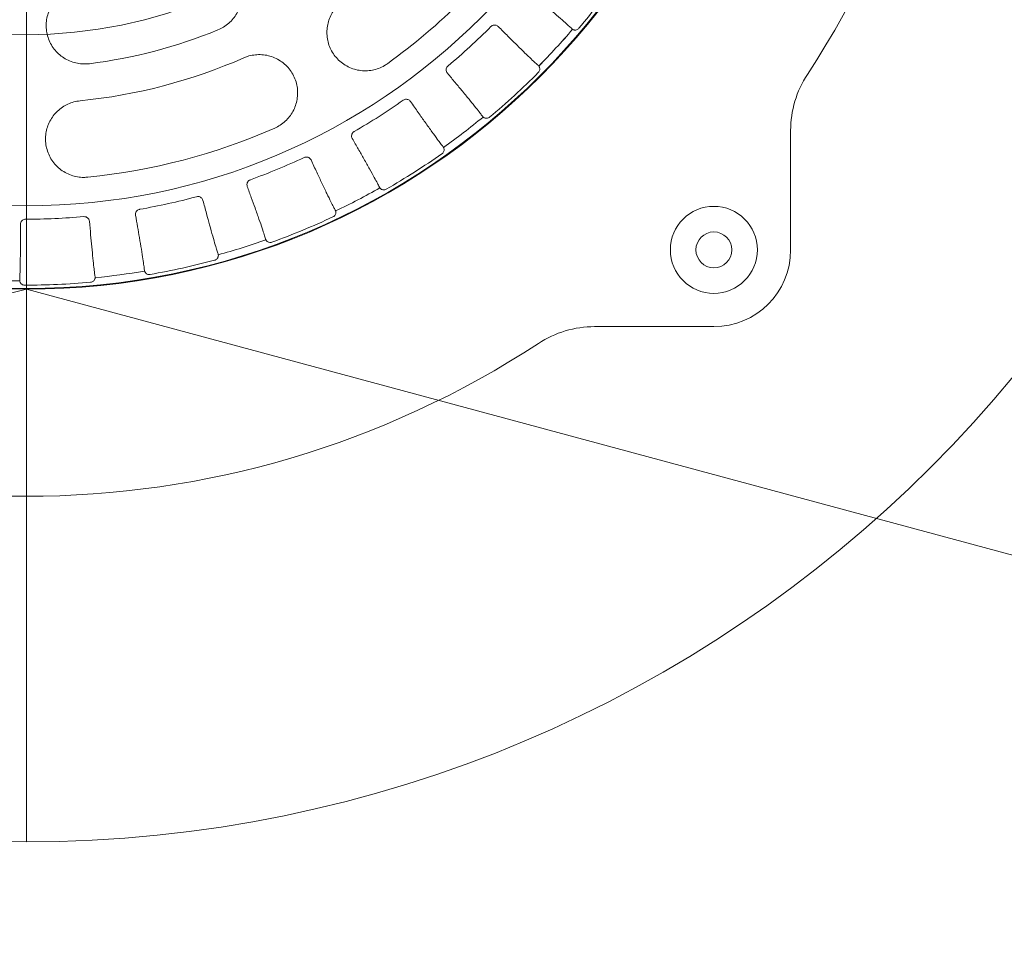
# Model space of a CAD drawing. Header units: centimetres. Extents: x -9388 to 91680, y -1419244 to 50347.
# Tile 154 of 183: x 45137 to 45329, y -689768 to -689588. Entities that reach past the tile are written whole.
import ezdxf

# ---------------------------------------------------------------- set-up
doc = ezdxf.new("R2010")
doc.units = ezdxf.units.CM
for name, color, linetype, lineweight in [('! wpusty dachowe_Nr_pióra__1', 7, 'Continuous', 13), ('Budowlane - Obrobki Blacharskie_Nr_pióra__1', 7, 'Continuous', 13), ('Q_podkład', 8, 'Continuous', 9)]:
    doc.layers.add(name, color=color, linetype=linetype, lineweight=lineweight)
doc.layers.add('Q_kd_wpusty', color=7, linetype='Continuous', lineweight=15, true_color=0x009901)

# ---------------------------------------------------------------- blocks, each defined once
blk = doc.blocks.new('PAB.02_RZUT DACHU')
at = {"layer": '! wpusty dachowe_Nr_pióra__1', "color": 8, "linetype": 'Continuous'}
blk.add_circle((45137.87, -709499.06), 92.35, dxfattribs=at)
for start, end in [(90, 270), (270, 90)]:
    blk.add_arc((45137.87, -709499.06), 142.08, start, end, dxfattribs=at)
at = {"layer": 'Budowlane - Obrobki Blacharskie_Nr_pióra__1', "color": 8, "linetype": 'Continuous'}
for q in [(41975.02, -710430.3), (48064.05, -710430.3)]:
    blk.add_line((45137.87, -709641.14), q, dxfattribs=at)
blk = doc.blocks.new('A$C674D9795')
at = {"layer": 'Q_kd_wpusty', "linetype": 'Continuous', "ltscale": 0.5}
blk.add_line((0, -0.5), (0, -25), dxfattribs=at)
blk.add_line((0, -0.5), (0, -25), dxfattribs=at)
at = {"layer": 'Q_kd_wpusty', "linetype": 'Continuous'}
for p, q in [((14.935, -13.435), (14.935, -11.103)), ((14.935, -13.435), (14.935, -11.103)), ((11.103, -14.935), (13.435, -14.935)), ((11.103, -14.935), (13.435, -14.935))]:
    blk.add_line(p, q, dxfattribs=at)
for centre, radius in [((0, 0), 25), ((0, 0), 25), ((0, 0), 14.191), ((0, 0), 14.191), ((0, 0), 12.574), ((0, 0), 12.574), ((13.435, -13.435), 0.85), ((13.435, -13.435), 0.85), ((13.435, -13.435), 0.35), ((13.435, -13.435), 0.35)]:
    blk.add_circle(centre, radius, dxfattribs=at)
for centre, radius, start, end in [((0, 0), 18.25, 326.7512, 33.2488), ((0, 0), 18.25, 326.7512, 33.2488), ((0, 0), 12.074, 305.7909, 323.7909), ((0, 0), 12.074, 305.7909, 323.7909), ((0, 0), 14.124, 319.8629, 325.1018), ((0, 0), 14.124, 319.8629, 325.1018), ((0, 0), 9.874, 277.1642, 292.2791), ((0, 0), 9.874, 277.1642, 292.2791), ((0, 0), 12.835, 309.9408, 315.0239), ((0, 0), 12.835, 309.9408, 315.0239), ((0, 0), 14.042, 315.4941, 319.4706), ((0, 0), 14.042, 315.4941, 319.4706), ((0, 0), 14.042, 315.494, 319.4707), ((0, 0), 14.042, 315.494, 319.4707), ((0, 0), 10.574, 275.6989, 293.6989), ((0, 0), 10.574, 275.6989, 293.6989), ((0, 0), 14.124, 309.8629, 315.1018), ((0, 0), 14.124, 309.8629, 315.1018), ((16.935, -11.103), 2, 146.7512, 180), ((16.935, -11.103), 2, 146.7512, 180), ((0, 0), 12.835, 299.9408, 305.0239), ((0, 0), 12.835, 299.9408, 305.0239), ((0, 0), 14.042, 305.4941, 309.4706), ((0, 0), 14.042, 305.4941, 309.4706), ((0, 0), 14.042, 305.494, 309.4707), ((0, 0), 14.042, 305.494, 309.4707), ((0, 0), 12.074, 275.6989, 293.6989), ((0, 0), 12.074, 275.6989, 293.6989), ((0, 0), 12.835, 289.9408, 295.0239), ((0, 0), 12.835, 289.9408, 295.0239), ((0, 0), 14.124, 299.8629, 305.1018), ((0, 0), 14.124, 299.8629, 305.1018), ((0, 0), 14.042, 295.4941, 299.4706), ((0, 0), 14.042, 295.494, 299.4707), ((0, 0), 14.042, 295.4941, 299.4706), ((0, 0), 14.042, 295.494, 299.4707), ((0, 0), 12.835, 279.9408, 285.0239), ((0, 0), 12.835, 279.9408, 285.0239), ((0, 0), 12.835, 269.9408, 275.0239), ((0, 0), 12.835, 269.9408, 275.0239), ((0, 0), 14.124, 289.8629, 295.1018), ((0, 0), 14.124, 289.8629, 295.1018), ((0, 0), 14.042, 285.4941, 289.4706), ((0, 0), 14.042, 285.494, 289.4707), ((0, 0), 14.042, 285.4941, 289.4706), ((0, 0), 14.042, 285.494, 289.4707), ((13.435, -13.435), 1.5, 270, 0), ((13.435, -13.435), 1.5, 270, 0), ((0, 0), 14.124, 279.8629, 285.1018), ((0, 0), 14.124, 279.8629, 285.1018), ((0, 0), 14.042, 275.4941, 279.4706), ((0, 0), 14.042, 275.4941, 279.4706), ((0, 0), 14.042, 275.494, 279.4707), ((0, 0), 14.042, 275.494, 279.4707), ((0, 0), 14.042, 265.494, 269.4707), ((0, 0), 14.042, 265.494, 269.4707), ((0, 0), 14.124, 269.8629, 275.1018), ((0, 0), 14.124, 269.8629, 275.1018), ((11.103, -16.935), 2, 90, 123.2484), ((11.103, -16.935), 2, 90, 123.2484), ((0, 0), 18.25, 236.7512, 303.2488), ((0, 0), 18.25, 236.7512, 303.2488)]:
    blk.add_arc(centre, radius, start, end, dxfattribs=at)
for points, knots in [([(3.743, -9.137), (3.781, -9.119), (3.857, -9.084), (3.957, -9.009), (4.043, -8.919), (4.114, -8.816), (4.166, -8.702), (4.2, -8.581), (4.212, -8.456), (4.204, -8.329), (4.174, -8.206), (4.124, -8.087), (4.053, -7.98), (3.966, -7.885), (3.862, -7.806), (3.748, -7.747), (3.625, -7.708), (3.498, -7.69), (3.371, -7.695), (3.262, -7.716), (3.199, -7.74), (3.175, -7.749)], [0, 0, 0, 0, 0.052503, 0.105007, 0.157489, 0.209974, 0.262917, 0.315864, 0.36964, 0.42342, 0.478079, 0.532739, 0.587827, 0.642913, 0.697842, 0.752765, 0.806946, 0.861123, 0.914388, 0.96765, 1, 1, 1, 1]), ([(3.743, -9.137), (3.781, -9.119), (3.857, -9.084), (3.957, -9.009), (4.043, -8.919), (4.114, -8.816), (4.166, -8.702), (4.2, -8.581), (4.212, -8.456), (4.204, -8.329), (4.174, -8.206), (4.124, -8.087), (4.053, -7.98), (3.966, -7.885), (3.862, -7.806), (3.748, -7.747), (3.625, -7.708), (3.498, -7.69), (3.371, -7.695), (3.262, -7.716), (3.199, -7.74), (3.175, -7.749)], [0, 0, 0, 0, 0.052503, 0.105007, 0.157489, 0.209974, 0.262917, 0.315864, 0.36964, 0.42342, 0.478079, 0.532739, 0.587827, 0.642913, 0.697842, 0.752765, 0.806946, 0.861123, 0.914388, 0.96765, 1, 1, 1, 1]), ([(1.044, -8.309), (1.003, -8.316), (0.921, -8.33), (0.805, -8.377), (0.698, -8.441), (0.603, -8.522), (0.523, -8.618), (0.459, -8.726), (0.414, -8.844), (0.389, -8.968), (0.386, -9.096), (0.404, -9.223), (0.443, -9.345), (0.503, -9.46), (0.583, -9.562), (0.678, -9.65), (0.786, -9.719), (0.904, -9.769), (1.028, -9.798), (1.138, -9.806), (1.206, -9.799), (1.231, -9.797)], [0, 0, 0, 0, 0.05251, 0.105021, 0.15751, 0.210003, 0.262947, 0.315895, 0.369663, 0.423434, 0.478083, 0.532733, 0.587819, 0.642903, 0.697838, 0.75277, 0.806961, 0.861149, 0.914416, 0.967682, 1, 1, 1, 1]), ([(1.044, -8.309), (1.003, -8.316), (0.921, -8.33), (0.805, -8.377), (0.698, -8.441), (0.603, -8.522), (0.523, -8.618), (0.459, -8.726), (0.414, -8.844), (0.389, -8.968), (0.386, -9.096), (0.404, -9.223), (0.443, -9.345), (0.503, -9.46), (0.583, -9.562), (0.678, -9.65), (0.786, -9.719), (0.904, -9.769), (1.028, -9.798), (1.138, -9.806), (1.206, -9.799), (1.231, -9.797)], [0, 0, 0, 0, 0.05251, 0.105021, 0.15751, 0.210003, 0.262947, 0.315895, 0.369663, 0.423434, 0.478083, 0.532733, 0.587819, 0.642903, 0.697838, 0.75277, 0.806961, 0.861149, 0.914416, 0.967682, 1, 1, 1, 1]), ([(9.835, -8.402), (9.897, -8.454), (10.021, -8.558), (10.199, -8.709), (10.366, -8.852), (10.503, -8.971), (10.604, -9.061), (10.639, -9.095), (10.658, -9.112)], [0, 0, 0, 0, 0.148796, 0.300468, 0.48122, 0.667215, 0.831652, 1, 1, 1, 1]), ([(9.835, -8.402), (9.897, -8.454), (10.021, -8.558), (10.199, -8.709), (10.366, -8.852), (10.503, -8.971), (10.604, -9.061), (10.639, -9.095), (10.658, -9.112)], [0, 0, 0, 0, 0.148796, 0.300468, 0.48122, 0.667215, 0.831652, 1, 1, 1, 1]), ([(6.184, -8.577), (6.152, -8.603), (6.087, -8.655), (6.008, -8.751), (5.945, -8.857), (5.9, -8.972), (5.875, -9.094), (5.87, -9.218), (5.886, -9.342), (5.922, -9.464), (5.979, -9.578), (6.056, -9.682), (6.149, -9.772), (6.258, -9.845), (6.377, -9.898), (6.504, -9.93), (6.634, -9.939), (6.762, -9.926), (6.885, -9.892), (6.985, -9.846), (7.04, -9.808), (7.061, -9.794)], [0, 0, 0, 0, 0.051863, 0.103729, 0.155561, 0.2074, 0.259906, 0.312418, 0.366222, 0.420031, 0.475168, 0.530307, 0.586182, 0.642052, 0.697703, 0.753347, 0.807845, 0.862337, 0.915376, 0.968411, 1, 1, 1, 1]), ([(6.184, -8.577), (6.152, -8.603), (6.087, -8.655), (6.008, -8.751), (5.945, -8.857), (5.9, -8.972), (5.875, -9.094), (5.87, -9.218), (5.886, -9.342), (5.922, -9.464), (5.979, -9.578), (6.056, -9.682), (6.149, -9.772), (6.258, -9.845), (6.377, -9.898), (6.504, -9.93), (6.634, -9.939), (6.762, -9.926), (6.885, -9.892), (6.985, -9.846), (7.04, -9.808), (7.061, -9.794)], [0, 0, 0, 0, 0.051863, 0.103729, 0.155561, 0.2074, 0.259906, 0.312418, 0.366222, 0.420031, 0.475168, 0.530307, 0.586182, 0.642052, 0.697703, 0.753347, 0.807845, 0.862337, 0.915376, 0.968411, 1, 1, 1, 1]), ([(9.079, -9.072), (9.088, -9.065), (9.104, -9.051), (9.135, -9.042), (9.167, -9.042), (9.198, -9.052), (9.214, -9.065), (9.221, -9.071)], [0, 0, 0, 0, 0.193212, 0.386197, 0.585284, 0.798595, 1, 1, 1, 1]), ([(9.079, -9.072), (9.088, -9.065), (9.104, -9.051), (9.135, -9.042), (9.167, -9.042), (9.198, -9.052), (9.214, -9.065), (9.221, -9.071)], [0, 0, 0, 0, 0.193212, 0.386197, 0.585284, 0.798595, 1, 1, 1, 1]), ([(10, -9.829), (9.984, -9.815), (9.951, -9.786), (9.863, -9.704), (9.742, -9.586), (9.586, -9.434), (9.412, -9.261), (9.285, -9.135), (9.221, -9.071)], [0, 0, 0, 0, 0.149732, 0.302395, 0.483165, 0.669178, 0.832668, 1, 1, 1, 1]), ([(10, -9.829), (9.984, -9.815), (9.951, -9.786), (9.863, -9.704), (9.742, -9.586), (9.586, -9.434), (9.412, -9.261), (9.285, -9.135), (9.221, -9.071)], [0, 0, 0, 0, 0.149732, 0.302395, 0.483165, 0.669178, 0.832668, 1, 1, 1, 1]), ([(10.798, -9.105), (10.791, -9.112), (10.777, -9.126), (10.75, -9.137), (10.724, -9.141), (10.701, -9.138), (10.683, -9.132), (10.675, -9.127), (10.673, -9.125), (10.673, -9.125)], [0, 0, 0, 0, 0.149283, 0.298683, 0.44526, 0.592081, 0.755032, 0.952729, 1, 1, 1, 1]), ([(10.798, -9.105), (10.791, -9.112), (10.777, -9.126), (10.75, -9.137), (10.724, -9.141), (10.701, -9.138), (10.683, -9.132), (10.675, -9.127), (10.673, -9.125), (10.673, -9.125)], [0, 0, 0, 0, 0.149283, 0.298683, 0.44526, 0.592081, 0.755032, 0.952729, 1, 1, 1, 1]), ([(10.673, -9.125), (10.673, -9.125), (10.673, -9.125), (10.673, -9.125), (10.673, -9.125), (10.673, -9.125), (10.673, -9.125)], [0, 0, 0, 0, 1, 1, 1, 1.000004, 1.000004, 1.000004, 1.000004]), ([(10.673, -9.125), (10.673, -9.125), (10.673, -9.125), (10.673, -9.125), (10.673, -9.125), (10.673, -9.125), (10.673, -9.125)], [0, 0, 0, 0, 1, 1, 1, 1.000004, 1.000004, 1.000004, 1.000004]), ([(4.853, -11.056), (4.89, -11.037), (4.964, -11.001), (5.061, -10.923), (5.145, -10.833), (5.213, -10.729), (5.263, -10.616), (5.294, -10.495), (5.305, -10.37), (5.295, -10.244), (5.263, -10.12), (5.21, -10.002), (5.137, -9.895), (5.047, -9.801), (4.941, -9.724), (4.824, -9.666), (4.699, -9.63), (4.571, -9.616), (4.443, -9.624), (4.336, -9.648), (4.273, -9.673), (4.25, -9.682)], [0, 0, 0, 0, 0.05185, 0.103701, 0.15552, 0.207345, 0.259848, 0.312358, 0.366177, 0.420001, 0.475159, 0.530318, 0.586198, 0.642074, 0.69771, 0.753339, 0.807817, 0.862288, 0.91532, 0.968349, 1, 1, 1, 1]), ([(4.853, -11.056), (4.89, -11.037), (4.964, -11.001), (5.061, -10.923), (5.145, -10.833), (5.213, -10.729), (5.263, -10.616), (5.294, -10.495), (5.305, -10.37), (5.295, -10.244), (5.263, -10.12), (5.21, -10.002), (5.137, -9.895), (5.047, -9.801), (4.941, -9.724), (4.824, -9.666), (4.699, -9.63), (4.571, -9.616), (4.443, -9.624), (4.336, -9.648), (4.273, -9.673), (4.25, -9.682)], [0, 0, 0, 0, 0.05185, 0.103701, 0.15552, 0.207345, 0.259848, 0.312358, 0.366177, 0.420001, 0.475159, 0.530318, 0.586198, 0.642074, 0.69771, 0.753339, 0.807817, 0.862288, 0.91532, 0.968349, 1, 1, 1, 1]), ([(8.227, -9.982), (8.22, -9.972), (8.207, -9.952), (8.202, -9.915), (8.209, -9.879), (8.225, -9.854), (8.237, -9.844), (8.24, -9.841)], [0, 0, 0, 0, 0.240565, 0.481597, 0.7087, 0.916757, 1, 1, 1, 1]), ([(8.227, -9.982), (8.22, -9.972), (8.207, -9.952), (8.202, -9.915), (8.209, -9.879), (8.225, -9.854), (8.237, -9.844), (8.24, -9.841)], [0, 0, 0, 0, 0.240565, 0.481597, 0.7087, 0.916757, 1, 1, 1, 1]), ([(8.227, -9.982), (8.279, -10.044), (8.385, -10.17), (8.534, -10.35), (8.674, -10.52), (8.787, -10.66), (8.87, -10.765), (8.899, -10.804), (8.913, -10.824)], [0, 0, 0, 0, 0.150333, 0.303635, 0.484387, 0.670381, 0.83329, 1, 1, 1, 1]), ([(8.227, -9.982), (8.279, -10.044), (8.385, -10.17), (8.534, -10.35), (8.674, -10.52), (8.787, -10.66), (8.87, -10.765), (8.899, -10.804), (8.913, -10.824)], [0, 0, 0, 0, 0.150333, 0.303635, 0.484387, 0.670381, 0.83329, 1, 1, 1, 1]), ([(10.015, -9.843), (10.017, -9.846), (10.021, -9.852), (10.031, -9.874), (10.035, -9.901), (10.031, -9.929), (10.02, -9.953), (10.009, -9.965), (10.005, -9.97)], [0, 0, 0, 0, 0.258468, 0.444786, 0.600485, 0.756653, 0.902488, 1, 1, 1, 1]), ([(10.015, -9.843), (10.017, -9.846), (10.021, -9.852), (10.031, -9.874), (10.035, -9.901), (10.031, -9.929), (10.02, -9.953), (10.009, -9.965), (10.005, -9.97)], [0, 0, 0, 0, 0.258468, 0.444786, 0.600485, 0.756653, 0.902488, 1, 1, 1, 1]), ([(10.014, -9.843), (10.014, -9.843), (10.014, -9.843), (10.015, -9.843), (10.015, -9.843), (10.014, -9.843), (10.014, -9.843)], [0, 0, 0, 0, 1, 1, 1, 1.000004, 1.000004, 1.000004, 1.000004]), ([(10.014, -9.843), (10.014, -9.843), (10.014, -9.843), (10.015, -9.843), (10.015, -9.843), (10.014, -9.843), (10.014, -9.843)], [0, 0, 0, 0, 1, 1, 1, 1.000004, 1.000004, 1.000004, 1.000004]), ([(1.05, -10.522), (1.009, -10.528), (0.927, -10.54), (0.811, -10.583), (0.703, -10.644), (0.606, -10.721), (0.524, -10.814), (0.457, -10.919), (0.408, -11.034), (0.379, -11.158), (0.371, -11.285), (0.385, -11.414), (0.421, -11.538), (0.478, -11.656), (0.555, -11.762), (0.648, -11.853), (0.756, -11.926), (0.873, -11.979), (0.997, -12.011), (1.107, -12.021), (1.174, -12.016), (1.199, -12.014)], [0, 0, 0, 0, 0.051863, 0.103729, 0.155562, 0.2074, 0.259906, 0.312418, 0.366222, 0.42003, 0.475168, 0.530307, 0.586181, 0.642051, 0.697703, 0.753346, 0.807845, 0.862337, 0.915376, 0.968411, 1, 1, 1, 1]), ([(1.05, -10.522), (1.009, -10.528), (0.927, -10.54), (0.811, -10.583), (0.703, -10.644), (0.606, -10.721), (0.524, -10.814), (0.457, -10.919), (0.408, -11.034), (0.379, -11.158), (0.371, -11.285), (0.385, -11.414), (0.421, -11.538), (0.478, -11.656), (0.555, -11.762), (0.648, -11.853), (0.756, -11.926), (0.873, -11.979), (0.997, -12.011), (1.107, -12.021), (1.174, -12.016), (1.199, -12.014)], [0, 0, 0, 0, 0.051863, 0.103729, 0.155562, 0.2074, 0.259906, 0.312418, 0.366222, 0.42003, 0.475168, 0.530307, 0.586181, 0.642051, 0.697703, 0.753346, 0.807845, 0.862337, 0.915376, 0.968411, 1, 1, 1, 1]), ([(7.366, -10.511), (7.375, -10.505), (7.394, -10.495), (7.426, -10.491), (7.458, -10.496), (7.486, -10.511), (7.5, -10.527), (7.506, -10.535)], [0, 0, 0, 0, 0.193211, 0.386198, 0.585284, 0.798598, 1, 1, 1, 1]), ([(7.366, -10.511), (7.375, -10.505), (7.394, -10.495), (7.426, -10.491), (7.458, -10.496), (7.486, -10.511), (7.5, -10.527), (7.506, -10.535)], [0, 0, 0, 0, 0.193211, 0.386198, 0.585284, 0.798598, 1, 1, 1, 1]), ([(8.141, -11.416), (8.128, -11.399), (8.1, -11.365), (8.029, -11.269), (7.929, -11.132), (7.802, -10.955), (7.66, -10.755), (7.558, -10.609), (7.506, -10.535)], [0, 0, 0, 0, 0.149732, 0.302395, 0.483165, 0.669178, 0.832668, 1, 1, 1, 1]), ([(8.141, -11.416), (8.128, -11.399), (8.1, -11.365), (8.029, -11.269), (7.929, -11.132), (7.802, -10.955), (7.66, -10.755), (7.558, -10.609), (7.506, -10.535)], [0, 0, 0, 0, 0.149732, 0.302395, 0.483165, 0.669178, 0.832668, 1, 1, 1, 1]), ([(8.926, -10.84), (8.926, -10.84), (8.926, -10.84), (8.926, -10.839), (8.926, -10.839), (8.926, -10.84), (8.926, -10.84)], [0, 0, 0, 0, 1, 1, 1, 1.000004, 1.000004, 1.000004, 1.000004]), ([(8.926, -10.84), (8.926, -10.84), (8.926, -10.84), (8.926, -10.839), (8.926, -10.839), (8.926, -10.84), (8.926, -10.84)], [0, 0, 0, 0, 1, 1, 1, 1.000004, 1.000004, 1.000004, 1.000004]), ([(9.053, -10.842), (9.045, -10.847), (9.029, -10.859), (9, -10.865), (8.974, -10.864), (8.952, -10.857), (8.935, -10.848), (8.928, -10.842), (8.927, -10.84), (8.926, -10.84)], [0, 0, 0, 0, 0.14928, 0.298682, 0.44526, 0.592082, 0.755033, 0.952729, 1, 1, 1, 1]), ([(9.053, -10.842), (9.045, -10.847), (9.029, -10.859), (9, -10.865), (8.974, -10.864), (8.952, -10.857), (8.935, -10.848), (8.928, -10.842), (8.927, -10.84), (8.926, -10.84)], [0, 0, 0, 0, 0.14928, 0.298682, 0.44526, 0.592082, 0.755033, 0.952729, 1, 1, 1, 1]), ([(6.369, -11.259), (6.364, -11.248), (6.354, -11.226), (6.355, -11.188), (6.369, -11.155), (6.389, -11.133), (6.402, -11.124), (6.406, -11.122)], [0, 0, 0, 0, 0.240566, 0.481598, 0.708701, 0.91676, 1, 1, 1, 1]), ([(6.369, -11.259), (6.364, -11.248), (6.354, -11.226), (6.355, -11.188), (6.369, -11.155), (6.389, -11.133), (6.402, -11.124), (6.406, -11.122)], [0, 0, 0, 0, 0.240566, 0.481598, 0.708701, 0.91676, 1, 1, 1, 1]), ([(6.369, -11.259), (6.408, -11.328), (6.489, -11.468), (6.604, -11.669), (6.712, -11.861), (6.8, -12.02), (6.865, -12.14), (6.887, -12.185), (6.898, -12.207)], [0, 0, 0, 0, 0.147689, 0.298189, 0.478942, 0.664937, 0.830472, 1, 1, 1, 1]), ([(6.369, -11.259), (6.408, -11.328), (6.489, -11.468), (6.604, -11.669), (6.712, -11.861), (6.8, -12.02), (6.865, -12.14), (6.887, -12.185), (6.898, -12.207)], [0, 0, 0, 0, 0.147689, 0.298189, 0.478942, 0.664937, 0.830472, 1, 1, 1, 1]), ([(8.153, -11.433), (8.155, -11.436), (8.158, -11.442), (8.164, -11.466), (8.163, -11.493), (8.155, -11.52), (8.139, -11.542), (8.127, -11.552), (8.122, -11.556)], [0, 0, 0, 0, 0.258468, 0.444789, 0.600485, 0.756653, 0.902491, 1, 1, 1, 1]), ([(8.153, -11.433), (8.155, -11.436), (8.158, -11.442), (8.164, -11.466), (8.163, -11.493), (8.155, -11.52), (8.139, -11.542), (8.127, -11.552), (8.122, -11.556)], [0, 0, 0, 0, 0.258468, 0.444789, 0.600485, 0.756653, 0.902491, 1, 1, 1, 1]), ([(8.153, -11.432), (8.153, -11.433), (8.153, -11.433), (8.153, -11.433), (8.153, -11.433), (8.153, -11.432), (8.153, -11.432)], [0, 0, 0, 0, 1, 1, 1, 1.000004, 1.000004, 1.000004, 1.000004]), ([(8.153, -11.432), (8.153, -11.433), (8.153, -11.433), (8.153, -11.433), (8.153, -11.433), (8.153, -11.432), (8.153, -11.432)], [0, 0, 0, 0, 1, 1, 1, 1.000004, 1.000004, 1.000004, 1.000004]), ([(5.429, -11.63), (5.439, -11.626), (5.459, -11.619), (5.492, -11.621), (5.522, -11.632), (5.547, -11.652), (5.558, -11.669), (5.563, -11.678)], [0, 0, 0, 0, 0.193212, 0.386196, 0.585283, 0.798594, 1, 1, 1, 1]), ([(5.429, -11.63), (5.439, -11.626), (5.459, -11.619), (5.492, -11.621), (5.522, -11.632), (5.547, -11.652), (5.558, -11.669), (5.563, -11.678)], [0, 0, 0, 0, 0.193212, 0.386196, 0.585283, 0.798594, 1, 1, 1, 1]), ([(6.035, -12.656), (6.025, -12.637), (6.004, -12.599), (5.95, -12.492), (5.876, -12.34), (5.781, -12.144), (5.676, -11.922), (5.601, -11.76), (5.563, -11.678)], [0, 0, 0, 0, 0.149732, 0.302395, 0.483165, 0.669178, 0.832668, 1, 1, 1, 1]), ([(6.035, -12.656), (6.025, -12.637), (6.004, -12.599), (5.95, -12.492), (5.876, -12.34), (5.781, -12.144), (5.676, -11.922), (5.601, -11.76), (5.563, -11.678)], [0, 0, 0, 0, 0.149732, 0.302395, 0.483165, 0.669178, 0.832668, 1, 1, 1, 1]), ([(4.317, -12.194), (4.314, -12.182), (4.308, -12.159), (4.316, -12.122), (4.335, -12.091), (4.358, -12.073), (4.373, -12.067), (4.377, -12.065)], [0, 0, 0, 0, 0.240567, 0.481597, 0.708704, 0.916759, 1, 1, 1, 1]), ([(4.317, -12.194), (4.314, -12.182), (4.308, -12.159), (4.316, -12.122), (4.335, -12.091), (4.358, -12.073), (4.373, -12.067), (4.377, -12.065)], [0, 0, 0, 0, 0.240567, 0.481597, 0.708704, 0.916759, 1, 1, 1, 1]), ([(4.317, -12.194), (4.344, -12.268), (4.398, -12.417), (4.475, -12.634), (4.549, -12.841), (4.609, -13.015), (4.652, -13.147), (4.667, -13.195), (4.674, -13.22)], [0, 0, 0, 0, 0.145541, 0.29377, 0.474523, 0.660519, 0.828184, 1, 1, 1, 1]), ([(4.317, -12.194), (4.344, -12.268), (4.398, -12.417), (4.475, -12.634), (4.549, -12.841), (4.609, -13.015), (4.652, -13.147), (4.667, -13.195), (4.674, -13.22)], [0, 0, 0, 0, 0.145541, 0.29377, 0.474523, 0.660519, 0.828184, 1, 1, 1, 1]), ([(7.033, -12.249), (7.024, -12.253), (7.006, -12.261), (6.977, -12.263), (6.951, -12.257), (6.93, -12.247), (6.916, -12.235), (6.91, -12.228), (6.909, -12.226), (6.908, -12.225)], [0, 0, 0, 0, 0.149279, 0.298681, 0.445257, 0.59208, 0.755032, 0.952728, 1, 1, 1, 1]), ([(6.908, -12.225), (6.908, -12.225), (6.908, -12.225), (6.908, -12.225), (6.908, -12.225), (6.908, -12.225), (6.908, -12.225)], [0, 0, 0, 0, 1, 1, 1, 1.000004, 1.000004, 1.000004, 1.000004]), ([(7.033, -12.249), (7.024, -12.253), (7.006, -12.261), (6.977, -12.263), (6.951, -12.257), (6.93, -12.247), (6.916, -12.235), (6.91, -12.228), (6.909, -12.226), (6.908, -12.225)], [0, 0, 0, 0, 0.149279, 0.298681, 0.445257, 0.59208, 0.755032, 0.952728, 1, 1, 1, 1]), ([(6.908, -12.225), (6.908, -12.225), (6.908, -12.225), (6.908, -12.225), (6.908, -12.225), (6.908, -12.225), (6.908, -12.225)], [0, 0, 0, 0, 1, 1, 1, 1.000004, 1.000004, 1.000004, 1.000004]), ([(3.327, -12.396), (3.338, -12.394), (3.359, -12.391), (3.39, -12.398), (3.418, -12.414), (3.44, -12.438), (3.447, -12.457), (3.45, -12.467)], [0, 0, 0, 0, 0.19321, 0.386195, 0.585283, 0.798593, 1, 1, 1, 1]), ([(3.327, -12.396), (3.338, -12.394), (3.359, -12.391), (3.39, -12.398), (3.418, -12.414), (3.44, -12.438), (3.447, -12.457), (3.45, -12.467)], [0, 0, 0, 0, 0.19321, 0.386195, 0.585283, 0.798593, 1, 1, 1, 1]), ([(3.746, -13.512), (3.739, -13.492), (3.725, -13.45), (3.69, -13.335), (3.643, -13.173), (3.585, -12.963), (3.52, -12.726), (3.474, -12.554), (3.45, -12.467)], [0, 0, 0, 0, 0.149732, 0.302395, 0.483165, 0.669178, 0.832668, 1, 1, 1, 1]), ([(3.746, -13.512), (3.739, -13.492), (3.725, -13.45), (3.69, -13.335), (3.643, -13.173), (3.585, -12.963), (3.52, -12.726), (3.474, -12.554), (3.45, -12.467)], [0, 0, 0, 0, 0.149732, 0.302395, 0.483165, 0.669178, 0.832668, 1, 1, 1, 1]), ([(2.134, -12.758), (2.133, -12.746), (2.131, -12.722), (2.145, -12.687), (2.17, -12.66), (2.196, -12.647), (2.211, -12.643), (2.216, -12.642)], [0, 0, 0, 0, 0.240567, 0.481599, 0.708702, 0.916759, 1, 1, 1, 1]), ([(2.134, -12.758), (2.133, -12.746), (2.131, -12.722), (2.145, -12.687), (2.17, -12.66), (2.196, -12.647), (2.211, -12.643), (2.216, -12.642)], [0, 0, 0, 0, 0.240567, 0.481599, 0.708702, 0.916759, 1, 1, 1, 1]), ([(6.044, -12.675), (6.045, -12.679), (6.048, -12.685), (6.049, -12.71), (6.044, -12.736), (6.03, -12.761), (6.012, -12.78), (5.998, -12.787), (5.992, -12.79)], [0, 0, 0, 0, 0.258468, 0.444789, 0.600483, 0.756654, 0.902486, 1, 1, 1, 1]), ([(6.044, -12.675), (6.045, -12.679), (6.048, -12.685), (6.049, -12.71), (6.044, -12.736), (6.03, -12.761), (6.012, -12.78), (5.998, -12.787), (5.992, -12.79)], [0, 0, 0, 0, 0.258468, 0.444789, 0.600483, 0.756654, 0.902486, 1, 1, 1, 1]), ([(6.044, -12.674), (6.044, -12.675), (6.044, -12.675), (6.044, -12.675), (6.044, -12.675), (6.044, -12.674), (6.044, -12.674)], [0, 0, 0, 0, 1, 1, 1, 1.000004, 1.000004, 1.000004, 1.000004]), ([(6.044, -12.674), (6.044, -12.675), (6.044, -12.675), (6.044, -12.675), (6.044, -12.675), (6.044, -12.674), (6.044, -12.674)], [0, 0, 0, 0, 1, 1, 1, 1.000004, 1.000004, 1.000004, 1.000004]), ([(-0.114, -12.935), (-0.113, -12.923), (-0.11, -12.899), (-0.09, -12.867), (-0.061, -12.845), (-0.034, -12.836), (-0.018, -12.835), (-0.013, -12.835)], [0, 0, 0, 0, 0.240566, 0.481601, 0.708704, 0.916759, 1, 1, 1, 1]), ([(-0.114, -12.935), (-0.113, -12.923), (-0.11, -12.899), (-0.09, -12.867), (-0.061, -12.845), (-0.034, -12.836), (-0.018, -12.835), (-0.013, -12.835)], [0, 0, 0, 0, 0.240566, 0.481601, 0.708704, 0.916759, 1, 1, 1, 1]), ([(1.124, -12.786), (1.135, -12.786), (1.156, -12.786), (1.186, -12.798), (1.211, -12.819), (1.228, -12.846), (1.231, -12.867), (1.233, -12.876)], [0, 0, 0, 0, 0.193211, 0.386196, 0.585281, 0.798593, 1, 1, 1, 1]), ([(1.124, -12.786), (1.135, -12.786), (1.156, -12.786), (1.186, -12.798), (1.211, -12.819), (1.228, -12.846), (1.231, -12.867), (1.233, -12.876)], [0, 0, 0, 0, 0.193211, 0.386196, 0.585281, 0.798593, 1, 1, 1, 1]), ([(1.342, -13.957), (1.339, -13.936), (1.333, -13.892), (1.319, -13.773), (1.301, -13.605), (1.279, -13.389), (1.257, -13.144), (1.241, -12.966), (1.233, -12.876)], [0, 0, 0, 0, 0.149732, 0.302395, 0.483165, 0.669178, 0.832668, 1, 1, 1, 1]), ([(1.342, -13.957), (1.339, -13.936), (1.333, -13.892), (1.319, -13.773), (1.301, -13.605), (1.279, -13.389), (1.257, -13.144), (1.241, -12.966), (1.233, -12.876)], [0, 0, 0, 0, 0.149732, 0.302395, 0.483165, 0.669178, 0.832668, 1, 1, 1, 1]), ([(2.134, -12.758), (2.147, -12.835), (2.174, -12.989), (2.213, -13.215), (2.249, -13.432), (2.278, -13.615), (2.298, -13.754), (2.304, -13.805), (2.307, -13.831)], [0, 0, 0, 0, 0.143659, 0.289899, 0.470653, 0.65665, 0.826176, 1, 1, 1, 1]), ([(2.134, -12.758), (2.147, -12.835), (2.174, -12.989), (2.213, -13.215), (2.249, -13.432), (2.278, -13.615), (2.298, -13.754), (2.304, -13.805), (2.307, -13.831)], [0, 0, 0, 0, 0.143659, 0.289899, 0.470653, 0.65665, 0.826176, 1, 1, 1, 1]), ([(-0.114, -12.935), (-0.114, -13.012), (-0.114, -13.167), (-0.115, -13.394), (-0.118, -13.614), (-0.121, -13.801), (-0.125, -13.943), (-0.128, -13.995), (-0.129, -14.021)], [0, 0, 0, 0, 0.141894, 0.286274, 0.467028, 0.653025, 0.824295, 1, 1, 1, 1]), ([(-0.114, -12.935), (-0.114, -13.012), (-0.114, -13.167), (-0.115, -13.394), (-0.118, -13.614), (-0.121, -13.801), (-0.125, -13.943), (-0.128, -13.995), (-0.129, -14.021)], [0, 0, 0, 0, 0.141894, 0.286274, 0.467028, 0.653025, 0.824295, 1, 1, 1, 1]), ([(4.681, -13.239), (4.681, -13.239), (4.68, -13.239), (4.68, -13.239), (4.68, -13.239), (4.681, -13.239), (4.681, -13.239)], [0, 0, 0, 0, 1, 1, 1, 1.000004, 1.000004, 1.000004, 1.000004]), ([(4.681, -13.239), (4.681, -13.239), (4.68, -13.239), (4.68, -13.239), (4.68, -13.239), (4.681, -13.239), (4.681, -13.239)], [0, 0, 0, 0, 1, 1, 1, 1.000004, 1.000004, 1.000004, 1.000004]), ([(4.799, -13.284), (4.789, -13.287), (4.77, -13.292), (4.741, -13.288), (4.717, -13.278), (4.699, -13.264), (4.686, -13.25), (4.682, -13.242), (4.681, -13.24), (4.681, -13.239)], [0, 0, 0, 0, 0.149279, 0.298682, 0.445258, 0.59208, 0.755032, 0.952729, 1, 1, 1, 1]), ([(4.799, -13.284), (4.789, -13.287), (4.77, -13.292), (4.741, -13.288), (4.717, -13.278), (4.699, -13.264), (4.686, -13.25), (4.682, -13.242), (4.681, -13.24), (4.681, -13.239)], [0, 0, 0, 0, 0.149279, 0.298682, 0.445258, 0.59208, 0.755032, 0.952729, 1, 1, 1, 1]), ([(3.751, -13.532), (3.752, -13.536), (3.753, -13.543), (3.75, -13.567), (3.74, -13.592), (3.723, -13.614), (3.701, -13.629), (3.686, -13.635), (3.68, -13.637)], [0, 0, 0, 0, 0.258469, 0.444791, 0.600485, 0.756655, 0.902489, 1, 1, 1, 1]), ([(3.751, -13.532), (3.752, -13.536), (3.753, -13.543), (3.75, -13.567), (3.74, -13.592), (3.723, -13.614), (3.701, -13.629), (3.686, -13.635), (3.68, -13.637)], [0, 0, 0, 0, 0.258469, 0.444791, 0.600485, 0.756655, 0.902489, 1, 1, 1, 1]), ([(3.751, -13.531), (3.751, -13.532), (3.751, -13.532), (3.751, -13.532), (3.751, -13.532), (3.751, -13.531), (3.751, -13.531)], [0, 0, 0, 0, 1, 1, 1, 1.000004, 1.000004, 1.000004, 1.000004]), ([(3.751, -13.531), (3.751, -13.532), (3.751, -13.532), (3.751, -13.532), (3.751, -13.532), (3.751, -13.531), (3.751, -13.531)], [0, 0, 0, 0, 1, 1, 1, 1.000004, 1.000004, 1.000004, 1.000004]), ([(2.311, -13.851), (2.31, -13.851), (2.31, -13.85), (2.31, -13.85), (2.31, -13.85), (2.311, -13.851), (2.311, -13.851)], [0, 0, 0, 0, 1, 1, 1, 1.000004, 1.000004, 1.000004, 1.000004]), ([(2.311, -13.851), (2.31, -13.851), (2.31, -13.85), (2.31, -13.85), (2.31, -13.85), (2.311, -13.851), (2.311, -13.851)], [0, 0, 0, 0, 1, 1, 1, 1.000004, 1.000004, 1.000004, 1.000004]), ([(2.419, -13.916), (2.41, -13.916), (2.39, -13.918), (2.362, -13.91), (2.34, -13.896), (2.324, -13.879), (2.314, -13.862), (2.311, -13.854), (2.311, -13.851), (2.311, -13.851)], [0, 0, 0, 0, 0.149281, 0.298681, 0.445258, 0.59208, 0.755032, 0.952728, 1, 1, 1, 1]), ([(2.419, -13.916), (2.41, -13.916), (2.39, -13.918), (2.362, -13.91), (2.34, -13.896), (2.324, -13.879), (2.314, -13.862), (2.311, -13.854), (2.311, -13.851), (2.311, -13.851)], [0, 0, 0, 0, 0.149281, 0.298681, 0.445258, 0.59208, 0.755032, 0.952728, 1, 1, 1, 1]), ([(-0.13, -14.042), (-0.13, -14.041), (-0.13, -14.041), (-0.13, -14.041), (-0.13, -14.041), (-0.13, -14.042), (-0.13, -14.042)], [0, 0, 0, 0, 1, 1, 1, 1.000004, 1.000004, 1.000004, 1.000004]), ([(-0.13, -14.042), (-0.13, -14.041), (-0.13, -14.041), (-0.13, -14.041), (-0.13, -14.041), (-0.13, -14.042), (-0.13, -14.042)], [0, 0, 0, 0, 1, 1, 1, 1.000004, 1.000004, 1.000004, 1.000004]), ([(-0.034, -14.124), (-0.044, -14.123), (-0.063, -14.122), (-0.089, -14.109), (-0.109, -14.091), (-0.121, -14.071), (-0.128, -14.054), (-0.13, -14.045), (-0.13, -14.042), (-0.13, -14.042)], [0, 0, 0, 0, 0.149282, 0.298681, 0.445257, 0.59208, 0.755033, 0.95273, 1, 1, 1, 1]), ([(-0.034, -14.124), (-0.044, -14.123), (-0.063, -14.122), (-0.089, -14.109), (-0.109, -14.091), (-0.121, -14.071), (-0.128, -14.054), (-0.13, -14.045), (-0.13, -14.042), (-0.13, -14.042)], [0, 0, 0, 0, 0.149282, 0.298681, 0.445257, 0.59208, 0.755033, 0.95273, 1, 1, 1, 1]), ([(1.344, -13.978), (1.344, -13.982), (1.344, -13.989), (1.337, -14.012), (1.323, -14.035), (1.302, -14.054), (1.278, -14.065), (1.262, -14.067), (1.256, -14.068)], [0, 0, 0, 0, 0.258467, 0.44479, 0.600487, 0.756654, 0.902488, 1, 1, 1, 1]), ([(1.344, -13.978), (1.344, -13.982), (1.344, -13.989), (1.337, -14.012), (1.323, -14.035), (1.302, -14.054), (1.278, -14.065), (1.262, -14.067), (1.256, -14.068)], [0, 0, 0, 0, 0.258467, 0.44479, 0.600487, 0.756654, 0.902488, 1, 1, 1, 1]), ([(1.344, -13.977), (1.344, -13.977), (1.344, -13.977), (1.344, -13.978), (1.344, -13.978), (1.344, -13.977), (1.344, -13.977)], [0, 0, 0, 0, 1, 1, 1, 1.000004, 1.000004, 1.000004, 1.000004]), ([(1.344, -13.977), (1.344, -13.977), (1.344, -13.977), (1.344, -13.978), (1.344, -13.978), (1.344, -13.977), (1.344, -13.977)], [0, 0, 0, 0, 1, 1, 1, 1.000004, 1.000004, 1.000004, 1.000004])]:
    blk.add_open_spline(points, degree=3, knots=knots, dxfattribs=at)
for points in [[(10.673, -9.125), (10.658, -9.112)], [(10.673, -9.125), (10.658, -9.112)], [(10, -9.829), (10.014, -9.843)], [(10, -9.829), (10.014, -9.843)], [(8.926, -10.839), (8.913, -10.824)], [(8.926, -10.839), (8.913, -10.824)], [(8.141, -11.416), (8.153, -11.432)], [(8.141, -11.416), (8.153, -11.432)], [(6.908, -12.225), (6.898, -12.207)], [(6.908, -12.225), (6.898, -12.207)], [(6.035, -12.656), (6.044, -12.674)], [(6.035, -12.656), (6.044, -12.674)], [(4.68, -13.239), (4.674, -13.22)], [(4.68, -13.239), (4.674, -13.22)], [(3.746, -13.512), (3.751, -13.531)], [(3.746, -13.512), (3.751, -13.531)], [(2.31, -13.85), (2.307, -13.831)], [(2.31, -13.85), (2.307, -13.831)], [(-0.13, -14.041), (-0.129, -14.021)], [(-0.13, -14.041), (-0.129, -14.021)], [(1.342, -13.957), (1.344, -13.977)], [(1.342, -13.957), (1.344, -13.977)]]:
    blk.add_open_spline(points, degree=1, dxfattribs=at)

msp = doc.modelspace()

# ---------------------------------------------------------------- block references
at = {"xscale": 10, "yscale": 10, "zscale": 10}
msp.add_blockref('A$C674D9795', (45137.87, -689499.11), dxfattribs=at)
at = {"layer": 'Q_podkład'}
msp.add_blockref('PAB.02_RZUT DACHU', (0, 20000), dxfattribs=at)

doc.saveas('drawing.dxf')
